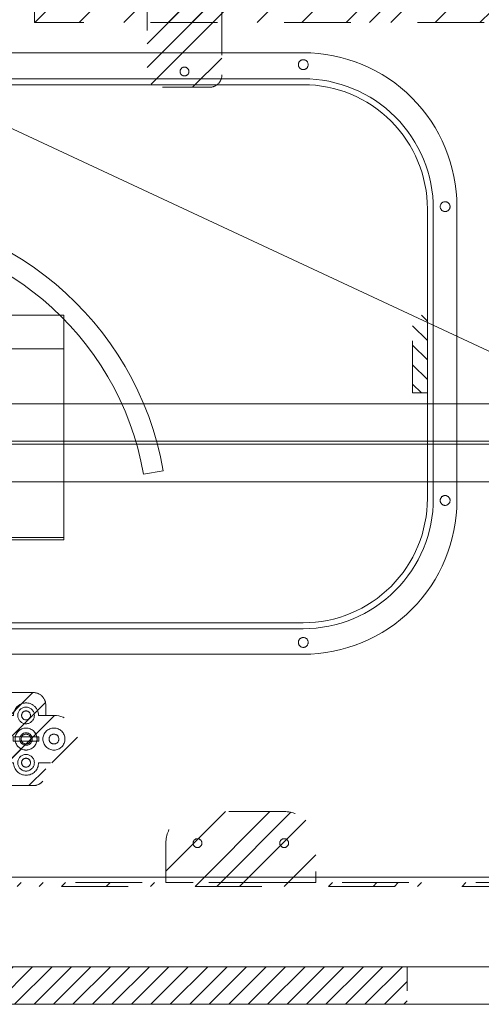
# Model space of a CAD drawing. Header units: inches. Extents: x -416 to -272, y -73 to 47.
# Tile 83 of 206: x -373.48 to -364.26, y -13.47 to 6.19. Entities that reach past the tile are written whole.
import ezdxf

# ---------------------------------------------------------------- set-up
doc = ezdxf.new("R2010")
doc.units = ezdxf.units.IN
doc.header["$LTSCALE"] = 32
doc.header["$MEASUREMENT"] = 0
doc.linetypes.add('Dash Style-1', pattern=[0.083328, 0.041656, -0.041672])
for name, color, linetype, lineweight in [('DashLine', 7, 'Continuous', 13), ('DashLineFill', 7, 'Dash Style-1', 13), ('Drawing', 7, 'Continuous', 18), ('Metal-Black', 7, 'Continuous', 18), ('Metal-DesktopScreen', 7, 'Continuous', 13), ('None', 7, 'Continuous', 18), ('SolidLine', 7, 'Continuous', 15)]:
    doc.layers.add(name, color=color, linetype=linetype, lineweight=lineweight)
doc.layers.add('Electrical', color=1, linetype='Dash Style-1', lineweight=15, true_color=0xff0000)
pattern_1 = [(45, (0, 0), (-1.61302, 1.935715), []), (45, (-1.0608, 1.0608), (-0.472346, 0.4167613), [])]
pattern_2 = [(45, (0, 0), (-0.3333333, -0.7222222), [])]

# ---------------------------------------------------------------- blocks, each defined once
blk = doc.blocks.new('G1_METAL_SCREEN_BRACKET (2D)')
at = {"layer": 'DashLineFill', "linetype": 'Continuous', "lineweight": 13}
h = blk.add_hatch(dxfattribs=at)
h.set_pattern_fill('Steel', color=253, style=0, pattern_type=2)
h.set_pattern_definition(pattern_1)
edge = h.paths.add_edge_path()
edge.add_line((1.496, -0.709), (1.496, 0.079))
edge.add_line((1.496, 0.079), (-1.496, 0.079))
edge.add_line((-1.496, 0.079), (-1.496, -0.709))
edge.add_arc((-0.866, -0.709), 0.63, 180, 270)
edge.add_line((-0.866, -1.339), (0.866, -1.339))
edge.add_arc((0.866, -0.709), 0.63, 270, 360)
edge.add_line((1.496, -0.709), (1.496, -0.709))
at = {"layer": 'DashLineFill', "flags": 128}
blk.add_lwpolyline([(1.496, -0.709), (1.496, 0.079), (-1.496, 0.079), (-1.496, -0.709, 0.414214), (-0.866, -1.339), (0.866, -1.339, 0.414214), (1.496, -0.709)], format="xyb", close=True, dxfattribs=at)
at = {"layer": 'SolidLine', "flags": 128}
for points in [[(-0.778, -0.709), (-0.778, -0.717), (-0.779, -0.726), (-0.781, -0.734), (-0.784, -0.743), (-0.788, -0.75), (-0.792, -0.758), (-0.798, -0.765), (-0.804, -0.771), (-0.81, -0.777), (-0.817, -0.782), (-0.824, -0.787), (-0.832, -0.791), (-0.84, -0.793), (-0.849, -0.796), (-0.857, -0.797), (-0.866, -0.797), (-0.875, -0.797), (-0.883, -0.796), (-0.892, -0.793), (-0.9, -0.791), (-0.908, -0.787), (-0.915, -0.782), (-0.922, -0.777), (-0.929, -0.771), (-0.935, -0.765), (-0.94, -0.758), (-0.944, -0.75), (-0.948, -0.743), (-0.951, -0.734), (-0.953, -0.726), (-0.954, -0.717), (-0.955, -0.709), (-0.954, -0.7), (-0.953, -0.691), (-0.951, -0.683), (-0.948, -0.675), (-0.944, -0.667), (-0.94, -0.659), (-0.935, -0.652), (-0.929, -0.646), (-0.922, -0.64), (-0.915, -0.635), (-0.908, -0.631), (-0.9, -0.627), (-0.892, -0.624), (-0.883, -0.622), (-0.875, -0.621), (-0.866, -0.62), (-0.857, -0.621), (-0.849, -0.622), (-0.84, -0.624), (-0.832, -0.627), (-0.824, -0.631), (-0.817, -0.635), (-0.81, -0.64), (-0.804, -0.646), (-0.798, -0.652), (-0.792, -0.659), (-0.788, -0.667), (-0.784, -0.675), (-0.781, -0.683), (-0.779, -0.691), (-0.778, -0.7)], [(0.955, -0.709), (0.954, -0.717), (0.953, -0.726), (0.951, -0.734), (0.948, -0.743), (0.944, -0.75), (0.94, -0.758), (0.935, -0.765), (0.929, -0.771), (0.922, -0.777), (0.915, -0.782), (0.908, -0.787), (0.9, -0.791), (0.892, -0.793), (0.883, -0.796), (0.875, -0.797), (0.866, -0.797), (0.857, -0.797), (0.849, -0.796), (0.84, -0.793), (0.832, -0.791), (0.824, -0.787), (0.817, -0.782), (0.81, -0.777), (0.804, -0.771), (0.798, -0.765), (0.792, -0.758), (0.788, -0.75), (0.784, -0.743), (0.781, -0.734), (0.779, -0.726), (0.778, -0.717), (0.778, -0.709), (0.778, -0.7), (0.779, -0.691), (0.781, -0.683), (0.784, -0.675), (0.788, -0.667), (0.792, -0.659), (0.798, -0.652), (0.804, -0.646), (0.81, -0.64), (0.817, -0.635), (0.824, -0.631), (0.832, -0.627), (0.84, -0.624), (0.849, -0.622), (0.857, -0.621), (0.866, -0.62), (0.875, -0.621), (0.883, -0.622), (0.892, -0.624), (0.9, -0.627), (0.908, -0.631), (0.915, -0.635), (0.922, -0.64), (0.929, -0.646), (0.935, -0.652), (0.94, -0.659), (0.944, -0.667), (0.948, -0.675), (0.951, -0.683), (0.953, -0.691), (0.954, -0.7)]]:
    blk.add_lwpolyline(points, close=True, dxfattribs=at)
blk = doc.blocks.new('Group-24')
at = {"layer": 'DashLineFill', "linetype": 'Continuous', "lineweight": 13}
h = blk.add_hatch(dxfattribs=at)
h.set_pattern_fill('Steel', color=253, style=0, pattern_type=2)
h.set_pattern_definition(pattern_1)
h.paths.add_polyline_path([(-0.047, 0.157), (69.772, 0.157), (69.772, 0.079), (-0.047, 0.079)])
at = {"layer": 'DashLineFill', "flags": 128}
blk.add_lwpolyline([(-0.047, 0.157), (69.772, 0.157), (69.772, 0.079), (-0.047, 0.079)], close=True, dxfattribs=at)
at = {"layer": 'Metal-DesktopScreen', "color": 7}
blk.add_blockref('G1_METAL_SCREEN_BRACKET (2D)', (24.37, 0), dxfattribs=at)
blk = doc.blocks.new('Group-25')
at = {"layer": 'None'}
blk.add_blockref('Group-24', (0, 0), dxfattribs=at)
blk = doc.blocks.new('SL Desktop Screen (2D)-2')
at = {"layer": 'None'}
blk.add_blockref('Group-25', (0, 0), dxfattribs=at)
at = {"layer": 'Drawing', "color": 0, "flags": 1}
for tag in ['Catalog', 'FinishGroup', 'Custom', 'Discount', 'Tag', 'Item1', 'Item2', 'Item3', 'Item4', 'Item5', 'Item6', 'Item7', 'Item8', 'Item9', 'Item10', 'Item11', 'Item12', 'Item13', 'Item14', 'Item15', 'Item16', 'Item17', 'Item18', 'Item19', 'Item20', 'Item21', 'Item22', 'Item23', 'Item24', 'Item25', 'Option1', 'Option2', 'Option3', 'Option4', 'Option5', 'Option6', 'Option7', 'Option8', 'Option9', 'Option10', 'Option11', 'Option12']:
    blk.add_attdef(tag, (-55.115, 3.857), '', height=0.00709, dxfattribs=at)
blk = doc.blocks.new('Group-31')
at = {"layer": 'DashLine', "flags": 128}
for points in [[(-6.39, 0.219), (-6.369, 0.218), (-6.348, 0.215), (-6.327, 0.209), (-6.307, 0.202), (-6.287, 0.193), (-6.269, 0.182), (-6.251, 0.169), (-6.236, 0.155), (-6.221, 0.139), (-6.208, 0.122), (-6.197, 0.103), (-6.188, 0.084), (-6.181, 0.063), (-6.176, 0.043), (-6.173, 0.021), (-6.172, 0), (-6.173, -0.021), (-6.176, -0.043), (-6.181, -0.063), (-6.188, -0.084), (-6.197, -0.103), (-6.208, -0.122), (-6.221, -0.139), (-6.236, -0.155), (-6.251, -0.169), (-6.269, -0.182), (-6.287, -0.193), (-6.307, -0.202), (-6.327, -0.209), (-6.348, -0.215), (-6.369, -0.218), (-6.39, -0.219), (-6.412, -0.218), (-6.433, -0.215), (-6.454, -0.209), (-6.474, -0.202), (-6.493, -0.193), (-6.512, -0.182), (-6.529, -0.169), (-6.545, -0.155), (-6.559, -0.139), (-6.572, -0.122), (-6.583, -0.103), (-6.592, -0.084), (-6.6, -0.063), (-6.605, -0.043), (-6.608, -0.021), (-6.609, 0), (-6.608, 0.021), (-6.605, 0.043), (-6.6, 0.063), (-6.592, 0.084), (-6.583, 0.103), (-6.572, 0.122), (-6.559, 0.139), (-6.545, 0.155), (-6.529, 0.169), (-6.512, 0.182), (-6.493, 0.193), (-6.474, 0.202), (-6.454, 0.209), (-6.433, 0.215), (-6.412, 0.218)], [(-6.648, 0.042), (-6.132, 0.042), (-6.132, -0.042), (-6.648, -0.042)], [(-6.39, 0.125), (-6.378, 0.124), (-6.366, 0.123), (-6.354, 0.12), (-6.343, 0.116), (-6.331, 0.111), (-6.321, 0.104), (-6.311, 0.097), (-6.302, 0.089), (-6.294, 0.08), (-6.286, 0.07), (-6.28, 0.06), (-6.275, 0.048), (-6.27, 0.037), (-6.267, 0.025), (-6.265, 0.013), (-6.265, 0.001), (-6.265, -0.012), (-6.267, -0.024), (-6.27, -0.036), (-6.274, -0.047), (-6.279, -0.058), (-6.285, -0.069), (-6.293, -0.079), (-6.301, -0.088), (-6.31, -0.096), (-6.32, -0.104), (-6.33, -0.11), (-6.341, -0.115), (-6.353, -0.119), (-6.365, -0.122), (-6.377, -0.124), (-6.389, -0.125), (-6.401, -0.124), (-6.413, -0.123), (-6.425, -0.12), (-6.437, -0.116), (-6.448, -0.111), (-6.459, -0.104), (-6.469, -0.097), (-6.478, -0.089), (-6.486, -0.08), (-6.493, -0.07), (-6.5, -0.06), (-6.505, -0.048), (-6.509, -0.037), (-6.512, -0.025), (-6.514, -0.013), (-6.515, -0.001), (-6.514, 0.012), (-6.512, 0.024), (-6.51, 0.036), (-6.506, 0.047), (-6.5, 0.058), (-6.494, 0.069), (-6.487, 0.079), (-6.479, 0.088), (-6.47, 0.096), (-6.46, 0.104), (-6.449, 0.11), (-6.438, 0.115), (-6.427, 0.119), (-6.415, 0.122), (-6.403, 0.124)]]:
    blk.add_lwpolyline(points, close=True, dxfattribs=at)
blk = doc.blocks.new('SBDXF2-Shroud (2D)')
at = {"layer": 'DashLineFill', "linetype": 'Continuous', "lineweight": 13}
h = blk.add_hatch(dxfattribs=at)
h.set_pattern_fill('Steel', color=253, style=0, pattern_type=2)
h.set_pattern_definition(pattern_1)
edge = h.paths.add_edge_path()
edge.add_line((-6.533, -0.929), (-5.571, -0.929))
edge.add_line((-5.571, -0.929), (-5.571, 0.929))
edge.add_line((-5.571, 0.929), (-6.533, 0.929))
edge.add_arc((-6.533, 0.679), 0.25, 90, 180)
edge.add_line((-6.783, 0.679), (-6.783, -0.679))
edge.add_arc((-6.533, -0.679), 0.25, 180, 225)
edge.add_arc((-6.533, -0.679), 0.25, 225, 270)
edge.add_line((-6.533, -0.929), (-6.533, -0.929))
at = {"layer": 'DashLineFill', "flags": 128}
blk.add_lwpolyline([(-6.533, -0.929), (-5.571, -0.929), (-5.571, 0.929), (-6.533, 0.929, 0.414214), (-6.783, 0.679), (-6.783, -0.679, 0.198912), (-6.71, -0.856, 0.198912), (-6.533, -0.929)], format="xyb", close=True, dxfattribs=at)
at = {"layer": 'Metal-Black', "color": 7}
blk.add_blockref('Group-31', (0, 0), dxfattribs=at)
blk = doc.blocks.new('Group-91')
at = {"layer": 'DashLine', "flags": 128}
for points in [[(29.614, -5.096), (29.635, -5.097), (29.656, -5.1), (29.677, -5.106), (29.697, -5.113), (29.717, -5.122), (29.735, -5.133), (29.752, -5.146), (29.768, -5.16), (29.783, -5.176), (29.796, -5.193), (29.807, -5.212), (29.816, -5.231), (29.823, -5.251), (29.828, -5.272), (29.831, -5.294), (29.832, -5.315), (29.831, -5.336), (29.828, -5.358), (29.823, -5.378), (29.816, -5.399), (29.807, -5.418), (29.796, -5.436), (29.783, -5.454), (29.768, -5.47), (29.752, -5.484), (29.735, -5.497), (29.717, -5.508), (29.697, -5.517), (29.677, -5.524), (29.656, -5.53), (29.635, -5.533), (29.614, -5.534), (29.592, -5.533), (29.571, -5.53), (29.55, -5.524), (29.53, -5.517), (29.511, -5.508), (29.492, -5.497), (29.475, -5.484), (29.459, -5.47), (29.445, -5.454), (29.432, -5.436), (29.421, -5.418), (29.412, -5.399), (29.404, -5.378), (29.399, -5.358), (29.396, -5.336), (29.395, -5.315), (29.396, -5.294), (29.399, -5.272), (29.404, -5.251), (29.412, -5.231), (29.421, -5.212), (29.432, -5.193), (29.445, -5.176), (29.459, -5.16), (29.475, -5.146), (29.492, -5.133), (29.511, -5.122), (29.53, -5.113), (29.55, -5.106), (29.571, -5.1), (29.592, -5.097)], [(29.356, -5.273), (29.872, -5.273), (29.872, -5.357), (29.356, -5.357)], [(29.613, -5.19), (29.626, -5.19), (29.638, -5.192), (29.65, -5.195), (29.661, -5.199), (29.672, -5.204), (29.683, -5.211), (29.693, -5.218), (29.702, -5.226), (29.71, -5.235), (29.718, -5.245), (29.724, -5.255), (29.729, -5.266), (29.734, -5.278), (29.737, -5.29), (29.738, -5.302), (29.739, -5.314), (29.739, -5.326), (29.737, -5.339), (29.734, -5.351), (29.73, -5.362), (29.725, -5.373), (29.719, -5.384), (29.711, -5.394), (29.703, -5.403), (29.694, -5.411), (29.684, -5.418), (29.674, -5.425), (29.663, -5.43), (29.651, -5.434), (29.639, -5.437), (29.627, -5.439), (29.615, -5.44), (29.603, -5.439), (29.59, -5.438), (29.579, -5.435), (29.567, -5.431), (29.556, -5.426), (29.545, -5.419), (29.535, -5.412), (29.526, -5.404), (29.518, -5.395), (29.511, -5.385), (29.504, -5.375), (29.499, -5.363), (29.495, -5.352), (29.492, -5.34), (29.49, -5.328), (29.489, -5.316), (29.49, -5.303), (29.491, -5.291), (29.494, -5.279), (29.498, -5.268), (29.504, -5.257), (29.51, -5.246), (29.517, -5.236), (29.525, -5.227), (29.534, -5.219), (29.544, -5.211), (29.555, -5.205), (29.566, -5.2), (29.577, -5.196), (29.589, -5.193), (29.601, -5.191)]]:
    blk.add_lwpolyline(points, close=True, dxfattribs=at)
blk = doc.blocks.new('Group-94')
at = {"layer": 'DashLineFill', "linetype": 'Continuous', "lineweight": 13}
h = blk.add_hatch(dxfattribs=at)
h.set_pattern_fill('Steel', color=253, style=0, pattern_type=2)
h.set_pattern_definition(pattern_1)
edge = h.paths.add_edge_path()
edge.add_line((29.47, -6.244), (30.433, -6.244))
edge.add_line((30.433, -6.244), (30.433, -4.386))
edge.add_line((30.433, -4.386), (29.47, -4.386))
edge.add_arc((29.47, -4.636), 0.25, 90, 180)
edge.add_line((29.22, -4.636), (29.22, -5.994))
edge.add_arc((29.47, -5.994), 0.25, 180, 225)
edge.add_arc((29.47, -5.994), 0.25, 225, 270)
edge.add_line((29.47, -6.244), (29.47, -6.244))
at = {"layer": 'DashLineFill', "flags": 128}
blk.add_lwpolyline([(29.47, -6.244), (30.433, -6.244), (30.433, -4.386), (29.47, -4.386, 0.414214), (29.22, -4.636), (29.22, -5.994, 0.198912), (29.294, -6.171, 0.198912), (29.47, -6.244)], format="xyb", close=True, dxfattribs=at)
at = {"layer": 'Metal-Black', "color": 7}
blk.add_blockref('Group-91', (0, 0), dxfattribs=at)
blk = doc.blocks.new('1BPJHN-ShroudBracket (2D)')
at = {"layer": 'DashLineFill', "linetype": 'Continuous', "lineweight": 13}
h = blk.add_hatch(dxfattribs=at)
h.set_pattern_fill('Steel', color=253, style=0, pattern_type=2)
h.set_pattern_definition(pattern_1)
edge = h.paths.add_edge_path()
edge.add_line((0.557, 0.472), (0.25, 0.472))
edge.add_arc((0, 0.472), 0.25, 0, 180)
edge.add_line((-0.25, 0.472), (-0.557, 0.472))
edge.add_arc((-0.557, 0), 0.472, 90, 270)
edge.add_line((-0.557, -0.472), (-0.25, -0.472))
edge.add_arc((0, -0.472), 0.25, 180, 360)
edge.add_line((0.25, -0.472), (0.557, -0.472))
edge.add_arc((0.557, 0), 0.472, 270, 450)
edge.add_line((0.557, 0.472), (0.557, 0.472))
edge = h.paths.add_edge_path()
edge.add_arc((0, 0), 0.0979, 0, 180, ccw=False)
edge.add_arc((0, 0), 0.0979, 180, 360, ccw=False)
edge = h.paths.add_edge_path()
edge.add_arc((0, 0.472), 0.0885, 0, 180, ccw=False)
edge.add_arc((0, 0.472), 0.0885, 180, 360, ccw=False)
edge = h.paths.add_edge_path()
edge.add_arc((-0.557, 0), 0.098, 0, 180, ccw=False)
edge.add_arc((-0.557, 0), 0.098, 180, 360, ccw=False)
edge = h.paths.add_edge_path()
edge.add_arc((0.557, 0), 0.098, 0, 180, ccw=False)
edge.add_arc((0.557, 0), 0.098, 180, 360, ccw=False)
edge = h.paths.add_edge_path()
edge.add_arc((0, -0.472), 0.0885, 0, 180, ccw=False)
edge.add_arc((0, -0.472), 0.0885, 180, 360, ccw=False)
at = {"layer": 'DashLine', "flags": 128}
for points in [[(0, 0.638), (0.016, 0.638), (0.032, 0.635), (0.048, 0.631), (0.064, 0.626), (0.078, 0.619), (0.092, 0.61), (0.105, 0.601), (0.117, 0.59), (0.128, 0.578), (0.138, 0.565), (0.146, 0.551), (0.153, 0.536), (0.159, 0.521), (0.163, 0.505), (0.165, 0.489), (0.166, 0.472), (0.165, 0.456), (0.163, 0.44), (0.159, 0.424), (0.153, 0.409), (0.146, 0.394), (0.138, 0.38), (0.128, 0.367), (0.117, 0.355), (0.105, 0.344), (0.092, 0.334), (0.078, 0.326), (0.064, 0.319), (0.048, 0.314), (0.032, 0.31), (0.016, 0.307), (0, 0.306), (-0.016, 0.307), (-0.032, 0.31), (-0.048, 0.314), (-0.064, 0.319), (-0.078, 0.326), (-0.092, 0.334), (-0.105, 0.344), (-0.117, 0.355), (-0.128, 0.367), (-0.138, 0.38), (-0.146, 0.394), (-0.153, 0.409), (-0.159, 0.424), (-0.163, 0.44), (-0.165, 0.456), (-0.166, 0.472), (-0.165, 0.489), (-0.163, 0.505), (-0.159, 0.521), (-0.153, 0.536), (-0.146, 0.551), (-0.138, 0.565), (-0.128, 0.578), (-0.117, 0.59), (-0.105, 0.601), (-0.092, 0.61), (-0.078, 0.619), (-0.064, 0.626), (-0.048, 0.631), (-0.032, 0.635), (-0.016, 0.638)], [(-0.557, 0.22), (-0.536, 0.219), (-0.514, 0.216), (-0.493, 0.211), (-0.473, 0.203), (-0.453, 0.194), (-0.435, 0.183), (-0.418, 0.17), (-0.402, 0.156), (-0.387, 0.14), (-0.374, 0.122), (-0.363, 0.104), (-0.354, 0.084), (-0.347, 0.064), (-0.341, 0.043), (-0.338, 0.022), (-0.337, 0), (-0.338, -0.022), (-0.341, -0.043), (-0.347, -0.064), (-0.354, -0.084), (-0.363, -0.104), (-0.374, -0.122), (-0.387, -0.14), (-0.402, -0.156), (-0.418, -0.17), (-0.435, -0.183), (-0.453, -0.194), (-0.473, -0.203), (-0.493, -0.211), (-0.514, -0.216), (-0.536, -0.219), (-0.557, -0.22), (-0.579, -0.219), (-0.6, -0.216), (-0.621, -0.211), (-0.641, -0.203), (-0.661, -0.194), (-0.679, -0.183), (-0.697, -0.17), (-0.713, -0.156), (-0.727, -0.14), (-0.74, -0.122), (-0.751, -0.104), (-0.76, -0.084), (-0.768, -0.064), (-0.773, -0.043), (-0.776, -0.022), (-0.777, 0), (-0.776, 0.022), (-0.773, 0.043), (-0.768, 0.064), (-0.76, 0.084), (-0.751, 0.104), (-0.74, 0.122), (-0.727, 0.14), (-0.713, 0.156), (-0.697, 0.17), (-0.679, 0.183), (-0.661, 0.194), (-0.641, 0.203), (-0.621, 0.211), (-0.6, 0.216), (-0.579, 0.219)], [(0, 0.22), (0.022, 0.219), (0.043, 0.216), (0.064, 0.211), (0.084, 0.203), (0.104, 0.194), (0.122, 0.183), (0.14, 0.17), (0.156, 0.156), (0.17, 0.14), (0.183, 0.122), (0.194, 0.104), (0.203, 0.084), (0.211, 0.064), (0.216, 0.043), (0.219, 0.022), (0.22, 0), (0.219, -0.022), (0.216, -0.043), (0.211, -0.064), (0.203, -0.084), (0.194, -0.104), (0.183, -0.122), (0.17, -0.14), (0.156, -0.156), (0.14, -0.17), (0.122, -0.183), (0.104, -0.194), (0.084, -0.203), (0.064, -0.211), (0.043, -0.216), (0.022, -0.219), (0, -0.22), (-0.022, -0.219), (-0.043, -0.216), (-0.064, -0.211), (-0.084, -0.203), (-0.104, -0.194), (-0.122, -0.183), (-0.14, -0.17), (-0.156, -0.156), (-0.17, -0.14), (-0.183, -0.122), (-0.194, -0.104), (-0.203, -0.084), (-0.211, -0.064), (-0.216, -0.043), (-0.219, -0.022), (-0.22, 0), (-0.219, 0.022), (-0.216, 0.043), (-0.211, 0.064), (-0.203, 0.084), (-0.194, 0.104), (-0.183, 0.122), (-0.17, 0.14), (-0.156, 0.156), (-0.14, 0.17), (-0.122, 0.183), (-0.104, 0.194), (-0.084, 0.203), (-0.064, 0.211), (-0.043, 0.216), (-0.022, 0.219)], [(0.557, 0.22), (0.579, 0.219), (0.6, 0.216), (0.621, 0.211), (0.641, 0.203), (0.661, 0.194), (0.679, 0.183), (0.697, 0.17), (0.713, 0.156), (0.727, 0.14), (0.74, 0.122), (0.751, 0.104), (0.76, 0.084), (0.768, 0.064), (0.773, 0.043), (0.776, 0.022), (0.777, 0), (0.776, -0.022), (0.773, -0.043), (0.768, -0.064), (0.76, -0.084), (0.751, -0.104), (0.74, -0.122), (0.727, -0.14), (0.713, -0.156), (0.697, -0.17), (0.679, -0.183), (0.661, -0.194), (0.641, -0.203), (0.621, -0.211), (0.6, -0.216), (0.579, -0.219), (0.557, -0.22), (0.536, -0.219), (0.514, -0.216), (0.493, -0.211), (0.473, -0.203), (0.453, -0.194), (0.435, -0.183), (0.418, -0.17), (0.402, -0.156), (0.387, -0.14), (0.374, -0.122), (0.363, -0.104), (0.354, -0.084), (0.347, -0.064), (0.341, -0.043), (0.338, -0.022), (0.337, 0), (0.338, 0.022), (0.341, 0.043), (0.347, 0.064), (0.354, 0.084), (0.363, 0.104), (0.374, 0.122), (0.387, 0.14), (0.402, 0.156), (0.418, 0.17), (0.435, 0.183), (0.453, 0.194), (0.473, 0.203), (0.493, 0.211), (0.514, 0.216), (0.536, 0.219)], [(0.557, 0.098), (0.567, 0.097), (0.576, 0.096), (0.586, 0.094), (0.595, 0.09), (0.603, 0.086), (0.612, 0.081), (0.619, 0.076), (0.626, 0.069), (0.633, 0.062), (0.639, 0.054), (0.643, 0.046), (0.648, 0.037), (0.651, 0.028), (0.653, 0.019), (0.655, 0.01), (0.655, 0), (0.655, -0.01), (0.653, -0.019), (0.651, -0.028), (0.648, -0.037), (0.643, -0.046), (0.639, -0.054), (0.633, -0.062), (0.626, -0.069), (0.619, -0.076), (0.612, -0.081), (0.603, -0.086), (0.595, -0.09), (0.586, -0.094), (0.576, -0.096), (0.567, -0.097), (0.557, -0.098), (0.547, -0.097), (0.538, -0.096), (0.529, -0.094), (0.52, -0.09), (0.511, -0.086), (0.503, -0.081), (0.495, -0.076), (0.488, -0.069), (0.481, -0.062), (0.476, -0.054), (0.471, -0.046), (0.467, -0.037), (0.463, -0.028), (0.461, -0.019), (0.46, -0.01), (0.459, 0), (0.46, 0.01), (0.461, 0.019), (0.463, 0.028), (0.467, 0.037), (0.471, 0.046), (0.476, 0.054), (0.481, 0.062), (0.488, 0.069), (0.495, 0.076), (0.503, 0.081), (0.511, 0.086), (0.52, 0.09), (0.529, 0.094), (0.538, 0.096), (0.547, 0.097)], [(0, -0.306), (0.016, -0.307), (0.032, -0.31), (0.048, -0.314), (0.064, -0.319), (0.078, -0.326), (0.092, -0.334), (0.105, -0.344), (0.117, -0.355), (0.128, -0.367), (0.138, -0.38), (0.146, -0.394), (0.153, -0.409), (0.159, -0.424), (0.163, -0.44), (0.165, -0.456), (0.166, -0.472), (0.165, -0.489), (0.163, -0.505), (0.159, -0.521), (0.153, -0.536), (0.146, -0.551), (0.138, -0.565), (0.128, -0.578), (0.117, -0.59), (0.105, -0.601), (0.092, -0.61), (0.078, -0.619), (0.064, -0.626), (0.048, -0.631), (0.032, -0.635), (0.016, -0.638), (0, -0.638), (-0.016, -0.638), (-0.032, -0.635), (-0.048, -0.631), (-0.064, -0.626), (-0.078, -0.619), (-0.092, -0.61), (-0.105, -0.601), (-0.117, -0.59), (-0.128, -0.578), (-0.138, -0.565), (-0.146, -0.551), (-0.153, -0.536), (-0.159, -0.521), (-0.163, -0.505), (-0.165, -0.489), (-0.166, -0.472), (-0.165, -0.456), (-0.163, -0.44), (-0.159, -0.424), (-0.153, -0.409), (-0.146, -0.394), (-0.138, -0.38), (-0.128, -0.367), (-0.117, -0.355), (-0.105, -0.344), (-0.092, -0.334), (-0.078, -0.326), (-0.064, -0.319), (-0.048, -0.314), (-0.032, -0.31), (-0.016, -0.307)]]:
    blk.add_lwpolyline(points, close=True, dxfattribs=at)
at = {"layer": 'DashLineFill', "flags": 128}
for points in [[(0.557, 0.472), (0.25, 0.472, 1), (-0.25, 0.472), (-0.557, 0.472, 1), (-0.557, -0.472), (-0.25, -0.472, 1), (0.25, -0.472), (0.557, -0.472, 1), (0.557, 0.472)], [(-0.089, 0.472, -1), (0.089, 0.472, -1)], [(-0.655, 0, -1), (-0.459, 0, -1)], [(-0.098, 0, -1), (0.098, 0, -1)], [(0.459, 0, -1), (0.655, 0, -1)], [(-0.089, -0.472, -1), (0.089, -0.472, -1)]]:
    blk.add_lwpolyline(points, format="xyb", close=True, dxfattribs=at)
blk = doc.blocks.new('Group-96')
at = {"layer": 'DashLine', "flags": 128}
blk.add_lwpolyline([(1.114, -2.559), (70.894, -2.559), (70.894, -30), (1.114, -30)], close=True, dxfattribs=at)
at = {"layer": 'SolidLine', "flags": 128}
blk.add_lwpolyline([(1.114, -2.559), (70.894, -2.559), (70.894, -30), (1.114, -30)], close=True, dxfattribs=at)
at = {"layer": 'SolidLine', "color": 7}
for name, p in [('SBDXF2-Shroud (2D)', (36.004, -5.315)), ('Group-94', (0, 0)), ('1BPJHN-ShroudBracket (2D)', (29.614, -5.315))]:
    blk.add_blockref(name, p, dxfattribs=at)
blk = doc.blocks.new('Group-97')
at = {"layer": 'Electrical', "linetype": 'Continuous', "lineweight": 5, "true_color": 0xdd0000}
h = blk.add_hatch(dxfattribs=at)
h.set_pattern_fill('ElectricalHatch', color=12, style=0, pattern_type=2)
h.set_pattern_definition(pattern_2)
h.paths.add_polyline_path([(21.998, -0.02), (50.049, -0.02), (50.049, -0.768), (21.998, -0.768)])
at = {"layer": 'DashLine'}
blk.add_line((18.12, -12.008), (34.293, -19.549), dxfattribs=at)
at = {"layer": 'DashLine', "flags": 128}
blk.add_lwpolyline([(18.435, -10.453), (53.612, -10.453), (53.612, -11.201), (18.435, -11.201)], close=True, dxfattribs=at)
at = {"layer": 'Electrical', "flags": 128}
blk.add_lwpolyline([(21.998, -0.02), (50.049, -0.02), (50.049, -0.768), (21.998, -0.768)], close=True, dxfattribs=at)
at = {"layer": 'SolidLine', "flags": 128}
for points in [[(0.787, -0.02), (71.26, -0.02), (71.26, -0.768), (0.787, -0.768)], [(0.787, -0.768), (71.26, -0.768), (71.26, -11.201), (0.787, -11.201)], [(18.12, -11.26), (35.965, -11.26), (35.965, -12.008), (18.12, -12.008)]]:
    blk.add_lwpolyline(points, close=True, dxfattribs=at)
blk = doc.blocks.new('1BRPT6-LeftBeam (2D)')
at = {"layer": 'DashLineFill', "linetype": 'Continuous', "lineweight": 13}
h = blk.add_hatch(dxfattribs=at)
h.set_pattern_fill('Steel', color=253, style=0, pattern_type=2)
h.set_pattern_definition(pattern_1)
edge = h.paths.add_edge_path()
edge.add_arc((16.974, 1.541), 0.25, 90, 180, ccw=False)
edge.add_line((16.974, 1.791), (17.97, 1.791))
edge.add_arc((17.97, 1.541), 0.25, 0, 90, ccw=False)
edge.add_line((18.22, 1.541), (18.22, -1.541))
edge.add_arc((17.97, -1.541), 0.25, 270, 360, ccw=False)
edge.add_line((17.97, -1.791), (16.974, -1.791))
edge.add_arc((16.974, -1.541), 0.25, 180, 270, ccw=False)
edge.add_line((16.724, -1.541), (16.724, 1.541))
h = blk.add_hatch(dxfattribs=at)
h.set_pattern_fill('Steel', color=253, style=0, pattern_type=2)
h.set_pattern_definition(pattern_1)
h.paths.add_polyline_path([(-1.85, 0.5), (20.472, 0.5), (20.472, -0.5), (-1.85, -0.5)])
at = {"layer": 'DashLineFill', "flags": 128}
blk.add_lwpolyline([(16.724, 1.541, -0.414214), (16.974, 1.791), (17.97, 1.791, -0.414214), (18.22, 1.541), (18.22, -1.541, -0.414214), (17.97, -1.791), (16.974, -1.791, -0.414214), (16.724, -1.541)], format="xyb", close=True, dxfattribs=at)
blk.add_lwpolyline([(-1.85, 0.5), (20.472, 0.5), (20.472, -0.5), (-1.85, -0.5)], close=True, dxfattribs=at)
at = {"layer": 'SolidLine', "flags": 128}
blk.add_lwpolyline([(17.561, 1.476), (17.561, 1.468), (17.559, 1.459), (17.557, 1.451), (17.554, 1.442), (17.551, 1.435), (17.546, 1.427), (17.541, 1.42), (17.535, 1.414), (17.529, 1.408), (17.522, 1.403), (17.514, 1.398), (17.506, 1.395), (17.498, 1.392), (17.49, 1.389), (17.481, 1.388), (17.472, 1.388), (17.464, 1.388), (17.455, 1.389), (17.447, 1.392), (17.439, 1.395), (17.431, 1.398), (17.423, 1.403), (17.416, 1.408), (17.41, 1.414), (17.404, 1.42), (17.399, 1.427), (17.394, 1.435), (17.391, 1.442), (17.388, 1.451), (17.386, 1.459), (17.384, 1.468), (17.384, 1.476), (17.384, 1.485), (17.386, 1.494), (17.388, 1.502), (17.391, 1.51), (17.394, 1.518), (17.399, 1.526), (17.404, 1.533), (17.41, 1.539), (17.416, 1.545), (17.423, 1.55), (17.431, 1.555), (17.439, 1.558), (17.447, 1.561), (17.455, 1.563), (17.464, 1.565), (17.472, 1.565), (17.481, 1.565), (17.49, 1.563), (17.498, 1.561), (17.506, 1.558), (17.514, 1.555), (17.522, 1.55), (17.529, 1.545), (17.535, 1.539), (17.541, 1.533), (17.546, 1.526), (17.551, 1.518), (17.554, 1.51), (17.557, 1.502), (17.559, 1.494), (17.561, 1.485)], close=True, dxfattribs=at)
blk = doc.blocks.new('Group-98')
at = {"layer": 'None', "color": 7}
blk.add_blockref('1BRPT6-LeftBeam (2D)', (8.976, -20.118), dxfattribs=at)
blk = doc.blocks.new('1BRPXF_Power_Pantry_30x12_Cred (2D)')
at = {"layer": 'Electrical', "linetype": 'Continuous', "lineweight": 5, "true_color": 0xdd0000}
h = blk.add_hatch(dxfattribs=at)
h.set_pattern_fill('ElectricalHatch', color=12, style=0, pattern_type=2)
h.set_pattern_definition(pattern_2)
h.paths.add_polyline_path([(5.217, -14.409), (5.217, -14.115), (6.773, -14.115), (6.773, -14.409)])
at = {"layer": 'DashLine', "flags": 128}
for points in [[(0, 11.929, -0.414214), (3.071, 15), (8.937, 15, -0.414214), (12.008, 11.929), (12.008, -11.929, -0.414214), (8.937, -15), (3.071, -15, -0.414214), (0, -11.929)], [(0.629, 11.929, -0.414214), (3.109, 14.409), (8.891, 14.409, -0.414214), (11.371, 11.929), (11.371, -11.929, -0.414214), (8.891, -14.409), (3.109, -14.409, -0.414214), (0.629, -11.929)], [(3.663, -9.133), (3.594, -8.738, 0.36397), (8.456, -2.942), (8.456, 2.942, 0.36397), (3.594, 8.738), (3.663, 9.133, -0.36397), (8.858, 2.942), (8.858, -2.942, -0.36397)]]:
    blk.add_lwpolyline(points, format="xyb", close=True, dxfattribs=at)
at = {"layer": 'DashLine', "transparency": 33554687, "flags": 128}
blk.add_lwpolyline([(0.51, 11.929, -0.414214), (3.109, 14.528), (8.891, 14.528, -0.414214), (11.489, 11.929), (11.489, -11.929, -0.414214), (8.891, -14.528), (3.109, -14.528, -0.414214), (0.51, -11.929)], format="xyb", close=True, dxfattribs=at)
at = {"layer": 'DashLine', "flags": 128}
for points in [[(0.236, -12.028), (0.227, -12.027), (0.217, -12.026), (0.208, -12.023), (0.199, -12.02), (0.19, -12.016), (0.182, -12.011), (0.174, -12.005), (0.167, -11.999), (0.16, -11.992), (0.154, -11.984), (0.149, -11.976), (0.145, -11.967), (0.142, -11.958), (0.14, -11.948), (0.138, -11.939), (0.138, -11.929), (0.138, -11.919), (0.14, -11.91), (0.142, -11.901), (0.145, -11.891), (0.149, -11.883), (0.154, -11.874), (0.16, -11.867), (0.167, -11.86), (0.174, -11.853), (0.182, -11.847), (0.19, -11.842), (0.199, -11.838), (0.208, -11.835), (0.217, -11.833), (0.227, -11.831), (0.236, -11.831), (0.246, -11.831), (0.255, -11.833), (0.265, -11.835), (0.274, -11.838), (0.283, -11.842), (0.291, -11.847), (0.299, -11.853), (0.306, -11.86), (0.312, -11.867), (0.318, -11.874), (0.323, -11.883), (0.327, -11.891), (0.33, -11.901), (0.333, -11.91), (0.334, -11.919), (0.335, -11.929), (0.334, -11.939), (0.333, -11.948), (0.33, -11.958), (0.327, -11.967), (0.323, -11.976), (0.318, -11.984), (0.312, -11.992), (0.306, -11.999), (0.299, -12.005), (0.291, -12.011), (0.283, -12.016), (0.274, -12.02), (0.265, -12.023), (0.255, -12.026), (0.246, -12.027)], [(11.772, -12.028), (11.762, -12.027), (11.752, -12.026), (11.743, -12.023), (11.734, -12.02), (11.725, -12.016), (11.717, -12.011), (11.709, -12.005), (11.702, -11.999), (11.696, -11.992), (11.69, -11.984), (11.685, -11.976), (11.681, -11.967), (11.677, -11.958), (11.675, -11.948), (11.674, -11.939), (11.673, -11.929), (11.674, -11.919), (11.675, -11.91), (11.677, -11.901), (11.681, -11.891), (11.685, -11.883), (11.69, -11.874), (11.696, -11.867), (11.702, -11.86), (11.709, -11.853), (11.717, -11.847), (11.725, -11.842), (11.734, -11.838), (11.743, -11.835), (11.752, -11.833), (11.762, -11.831), (11.772, -11.831), (11.781, -11.831), (11.791, -11.833), (11.8, -11.835), (11.809, -11.838), (11.818, -11.842), (11.826, -11.847), (11.834, -11.853), (11.841, -11.86), (11.848, -11.867), (11.853, -11.874), (11.858, -11.883), (11.863, -11.891), (11.866, -11.901), (11.868, -11.91), (11.87, -11.919), (11.87, -11.929), (11.87, -11.939), (11.868, -11.948), (11.866, -11.958), (11.863, -11.967), (11.858, -11.976), (11.853, -11.984), (11.848, -11.992), (11.841, -11.999), (11.834, -12.005), (11.826, -12.011), (11.818, -12.016), (11.809, -12.02), (11.8, -12.023), (11.791, -12.026), (11.781, -12.027)], [(3.071, -14.862), (3.061, -14.862), (3.052, -14.86), (3.042, -14.858), (3.033, -14.855), (3.024, -14.851), (3.016, -14.846), (3.008, -14.84), (3.001, -14.833), (2.995, -14.826), (2.989, -14.818), (2.984, -14.81), (2.98, -14.801), (2.977, -14.792), (2.974, -14.783), (2.973, -14.773), (2.972, -14.764), (2.973, -14.754), (2.974, -14.745), (2.977, -14.735), (2.98, -14.726), (2.984, -14.717), (2.989, -14.709), (2.995, -14.701), (3.001, -14.694), (3.008, -14.688), (3.016, -14.682), (3.024, -14.677), (3.033, -14.673), (3.042, -14.67), (3.052, -14.667), (3.061, -14.666), (3.071, -14.665), (3.081, -14.666), (3.09, -14.667), (3.099, -14.67), (3.109, -14.673), (3.117, -14.677), (3.126, -14.682), (3.133, -14.688), (3.14, -14.694), (3.147, -14.701), (3.153, -14.709), (3.158, -14.717), (3.162, -14.726), (3.165, -14.735), (3.167, -14.745), (3.169, -14.754), (3.169, -14.764), (3.169, -14.773), (3.167, -14.783), (3.165, -14.792), (3.162, -14.801), (3.158, -14.81), (3.153, -14.818), (3.147, -14.826), (3.14, -14.833), (3.133, -14.84), (3.126, -14.846), (3.117, -14.851), (3.109, -14.855), (3.099, -14.858), (3.09, -14.86), (3.081, -14.862)], [(8.937, -14.862), (8.927, -14.862), (8.918, -14.86), (8.908, -14.858), (8.899, -14.855), (8.891, -14.851), (8.882, -14.846), (8.875, -14.84), (8.867, -14.833), (8.861, -14.826), (8.855, -14.818), (8.85, -14.81), (8.846, -14.801), (8.843, -14.792), (8.84, -14.783), (8.839, -14.773), (8.839, -14.764), (8.839, -14.754), (8.84, -14.745), (8.843, -14.735), (8.846, -14.726), (8.85, -14.717), (8.855, -14.709), (8.861, -14.701), (8.867, -14.694), (8.875, -14.688), (8.882, -14.682), (8.891, -14.677), (8.899, -14.673), (8.908, -14.67), (8.918, -14.667), (8.927, -14.666), (8.937, -14.665), (8.947, -14.666), (8.956, -14.667), (8.966, -14.67), (8.975, -14.673), (8.983, -14.677), (8.992, -14.682), (8.999, -14.688), (9.007, -14.694), (9.013, -14.701), (9.019, -14.709), (9.024, -14.717), (9.028, -14.726), (9.031, -14.735), (9.034, -14.745), (9.035, -14.754), (9.035, -14.764), (9.035, -14.773), (9.034, -14.783), (9.031, -14.792), (9.028, -14.801), (9.024, -14.81), (9.019, -14.818), (9.013, -14.826), (9.007, -14.833), (8.999, -14.84), (8.992, -14.846), (8.983, -14.851), (8.975, -14.855), (8.966, -14.858), (8.956, -14.86), (8.947, -14.862)]]:
    blk.add_lwpolyline(points, close=True, dxfattribs=at)
at = {"layer": 'Electrical', "flags": 128}
blk.add_lwpolyline([(5.217, -14.409), (5.217, -14.115), (6.773, -14.115), (6.773, -14.409)], close=True, dxfattribs=at)
blk = doc.blocks.new('CatalystWireManager (2D)')
at = {"layer": 'DashLine'}
for p, q in [((6.008, 0), (-6, 0)), ((6.008, -4.488), (6.008, 0)), ((-6, -0.672), (6.008, -0.672)), ((6.008, -4.439), (3.375, -4.439)), ((3.375, -4.488), (6.008, -4.488))]:
    blk.add_line(p, q, dxfattribs=at)
blk = doc.blocks.new('Group-99')
at = {"layer": 'None'}
for name in ['Group-97', 'Group-96']:
    blk.add_blockref(name, (0, 0), dxfattribs=at)
blk.add_blockref('Group-98', (0, 0), dxfattribs=at)
at = {"layer": 'None', "color": 7}
for name, p, rotation in [('1BRPXF_Power_Pantry_30x12_Cred (2D)', (36.004, -7.008), 270), ('CatalystWireManager (2D)', (34.87, -13.78), 180)]:
    blk.add_blockref(name, p, dxfattribs=dict(at, rotation=rotation))
blk = doc.blocks.new('SL Credenza Desk (2D)-2')
at = {"layer": 'None'}
blk.add_blockref('Group-99', (0, 0), dxfattribs=at)
at = {"layer": 'Drawing', "color": 0, "flags": 1}
for tag in ['Catalog', 'Custom', 'FinishGroup', 'Discount', 'Item2', 'Item3', 'Item6', 'Item8', 'Item9', 'Item10', 'Item12', 'Item13', 'Item16', 'Item18', 'Item19', 'Item20', 'Item21', 'Item22', 'Item23', 'Item24', 'Item25', 'Option1', 'Option2', 'Option3', 'Option4', 'Option5', 'Option6', 'Option7', 'Option8', 'Option9', 'Option10', 'Option11', 'Option12', 'Tag', 'Item1', 'Item4', 'Item5', 'Item7', 'Item11', 'Item14', 'Item15', 'Item17']:
    blk.add_attdef(tag, (-56.289, 1.485), '', height=0.00709, dxfattribs=at)
blk = doc.blocks.new('Group-100')
at = {"layer": 'Drawing', "rotation": 180}
blk.add_blockref('SL Credenza Desk (2D)-2', (15.719, 1.485), dxfattribs=at)
at = {"layer": 'Drawing', "color": 0, "flags": 1}
for tag in ['Catalog', 'Custom', 'FinishGroup', 'Discount', 'Item2', 'Item3', 'Item6', 'Item8', 'Item9', 'Item10', 'Item12', 'Item13', 'Item16', 'Item18', 'Item19', 'Item20', 'Item21', 'Item22', 'Item23', 'Item24', 'Item25', 'Option1', 'Option2', 'Option3', 'Option4', 'Option5', 'Option6', 'Option7', 'Option8', 'Option9', 'Option10', 'Option11', 'Option12', 'Tag', 'Item1', 'Item4', 'Item5', 'Item7', 'Item11', 'Item14', 'Item15', 'Item17']:
    blk.add_attdef(tag, (-56.289, 1.485), '', height=0.00709, dxfattribs=at)

msp = doc.modelspace()

# ---------------------------------------------------------------- block references
at = {"layer": 'Drawing', "rotation": 180}
msp.add_blockref('SL Desktop Screen (2D)-2', (-344.693, -10.963), dxfattribs=at)

# ---------------------------------------------------------------- next in the draw order: block references
at = {"layer": 'Drawing', "color": 7}
msp.add_blockref('Group-100', (-359.459, -14.977), dxfattribs=at)

doc.saveas('drawing.dxf')
